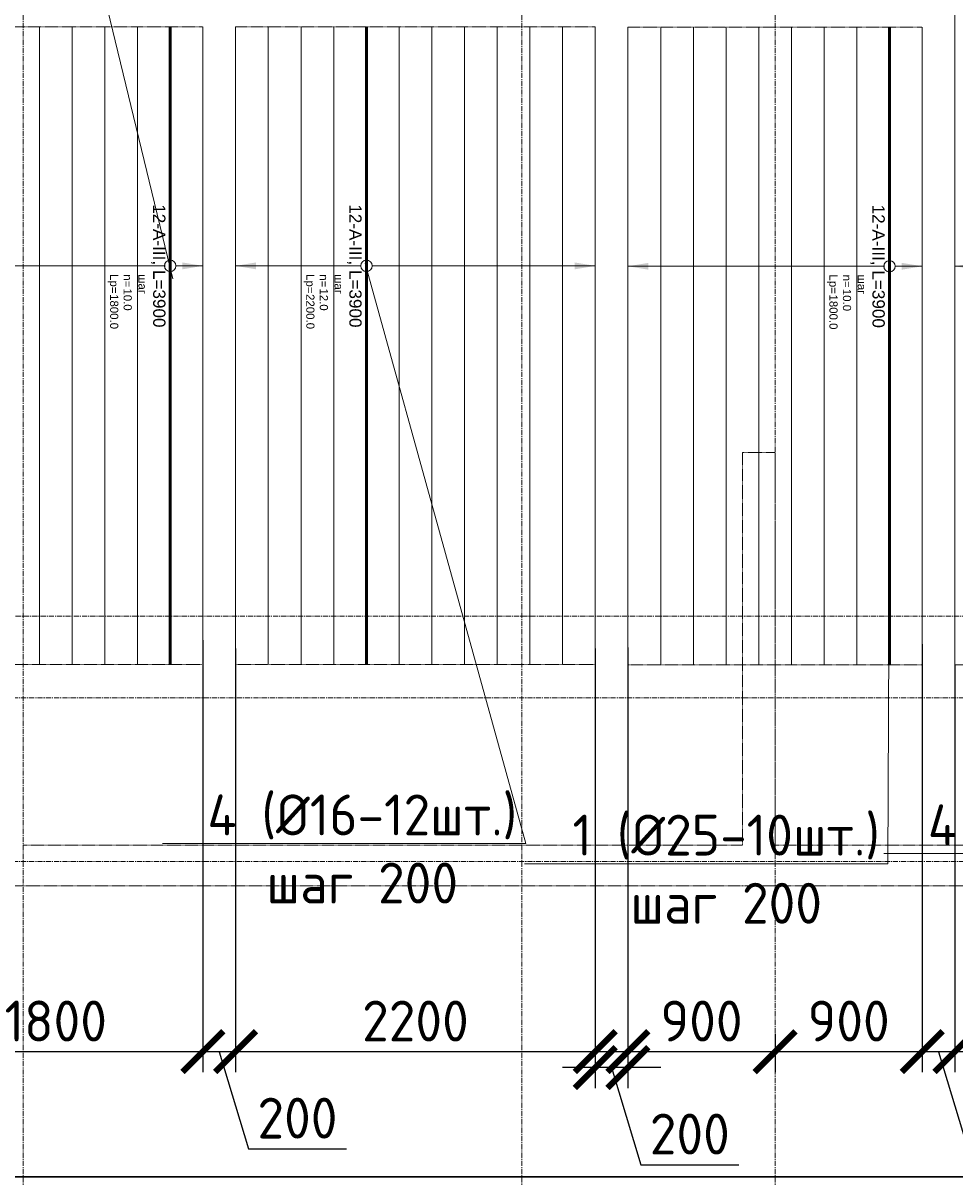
# Model space of a CAD drawing. Header units: millimetres. Extents: x -56135 to 1694203, y -446411 to -23139.
# Tile 188 of 256: x 878951 to 884651, y -130129 to -123072. Entities that reach past the tile are written whole.
import ezdxf
from ezdxf import colors
from ezdxf.entities.mleader import LeaderData, LeaderLine
from ezdxf.enums import TextEntityAlignment as Align
from ezdxf.math import Vec2, Vec3

# ---------------------------------------------------------------- set-up
doc = ezdxf.new("R2010")
doc.units = ezdxf.units.MM
doc.set_wipeout_variables(frame=1)
for name, pattern in [('01 Штриховая _4 мм_', [6, 3.5, -2.5]), ('______5', [1100, 800, -100, 100, -100]), ('GOST2.303 4', [7, 5, -2, 0]), ('осевая', [50.8, 31.75, -6.35, 6.35, -6.35])]:
    doc.linetypes.add(name, pattern=pattern)
for name, color, linetype, lineweight in [('0 Фундамент', 5, 'Continuous', 30), ('АрмСтер', 2, 'Continuous', 50), ('контур распр. стерхней', 2, 'GOST2.303 4', 20), ('Оси', 40, '______5', 18), ('подоснова', 151, 'Continuous', 5), ('РАЗМЕРЫ', 1, 'Continuous', 9), ('СТЕНЫ', 3, 'Continuous', 30)]:
    doc.layers.add(name, color=color, linetype=linetype, lineweight=lineweight)
doc.layers.add('АрмСтер_атрибуты', color=2, linetype='Continuous', lineweight=0, plot=False)
doc.layers.add('АрмСтер_невид', color=8, linetype='Continuous', lineweight=0, plot=False)
doc.styles.add('GOST-2.304_Type-B', font='GOST_Common.ttf')
doc.styles.get("Standard").update_dxf_attribs({"font": 'arial.ttf'})
doc.styles.add('Аннотативный', font='arial.ttf')
doc.dimstyles.new('СПДС', dxfattribs={"dimscale": 100, "dimtxt": 2.5, "dimasz": 2.5, "dimexe": 1.25, "dimexo": 0, "dimtad": 1, "dimdec": 0, "dimtxsty": 'GOST-2.304_Type-B', "dimblk": 'ARCHTICK', "dimcen": 2.5, "dimdle": 2, "dimadec": 0, "dimazin": 2, "dimtfac": 0.75, "dimtdec": 0, "dimtmove": 1, "dimatfit": 3, "dimfxl": 1, "dimtolj": 1, "dimarcsym": 1})

# ---------------------------------------------------------------- blocks, each defined once
blk = doc.blocks.new('оси 2.2-2.3')
at = {"layer": 'Оси', "color": 16, "linetype": 'осевая', "lineweight": 0, "transparency": 33554687}
for p, q in [((491254.9, -104267.9), (491254.9, -134893.5)), ((494304.9, -104267.9), (494304.9, -134893.5)), ((495854.9, -104267.9), (495854.9, -134893.5)), ((468653.8, -126895.4), (523707.4, -126895.4)), ((468076.3, -127395.4), (524372.9, -127395.4)), ((468076.3, -128395.4), (524372.9, -128395.4))]:
    blk.add_line(p, q, dxfattribs=at)
blk = doc.blocks.new('*U75')
at = {"layer": 'АрмСтер_невид', "ltscale": 100}
for p, q in [((-1462.5, 200), (2437.5, 200)), ((-1462.5, -200), (2437.5, -200)), ((-1462.5, -400), (2437.5, -400)), ((-1462.5, -600), (2437.5, -600)), ((-1462.5, -800), (2437.5, -800)), ((-1462.5, -1000), (2437.5, -1000)), ((-1462.5, -1200), (2437.5, -1200)), ((-1462.5, -1400), (2437.5, -1400)), ((-1462.5, -1600), (2437.5, -1600))]:
    blk.add_line(p, q, dxfattribs=at)
at = {"layer": 'РАЗМЕРЫ'}
for p, q in [((112.5, 200), (-112.5, 200)), ((112.5, -1600), (-112.5, -1600))]:
    blk.add_line(p, q, dxfattribs=at)
at = {"layer": 'РАЗМЕРЫ', "ltscale": 15}
blk.add_line((0, -1600), (0, 200), dxfattribs=at)
at = {"layer": 'РАЗМЕРЫ'}
for points in [[(0, 200), (20.9, 74.8), (-20.9, 74.8)], [(0, -1600), (20.9, -1474.8), (-20.9, -1474.8)]]:
    blk.add_solid(points, dxfattribs=at)
at = {"layer": 'АрмСтер_атрибуты', "color": 215, "ltscale": 15, "style": 'Аннотативный'}
for s, p in [('шаг', (51.4, -194.2)), ('n=', (51.4, -285.1)), ('Lр=', (50.2, -367.8))]:
    blk.add_text(s, height=50, dxfattribs=at).set_placement(p)
at = {"layer": 'АрмСтер_атрибуты', "style": 'Аннотативный', "flags": 8}
blk.add_attdef('ПОЗ', (110, 29.6), '', height=75, dxfattribs=at)
at = {"layer": 'АрмСтер_атрибуты', "color": 215, "style": 'Аннотативный'}
for tag, p, flags in [('ШАГ', (190.9, -194.2), 10), ('КОЛ', (138, -285.1), 8), ('ШИРИНА', (172.9, -367.8), 8)]:
    blk.add_attdef(tag, p, '', height=50, dxfattribs=dict(at, flags=flags))
at = {"layer": 'АрмСтер_атрибуты', "flags": 9}
for tag, p in [('МАССА', (-1033.5, -1010.5)), ('ОБОЗНАЧЕНИЕ', (-1033.5, -1124.4))]:
    blk.add_attdef(tag, p, '', height=75, dxfattribs=at)
at = {"linetype": 'Continuous', "lineweight": 0}
blk.add_wipeout([(35, 0), (28.3, 20.6), (10.8, 33.3), (-10.8, 33.3), (-28.3, 20.6), (-35, 0), (-28.3, -20.6), (-10.8, -33.3), (10.8, -33.3), (28.3, -20.6)], dxfattribs=at)
at = {"color": 0, "linetype": 'ByBlock', "lineweight": -2, "ltscale": 100}
blk.add_line((-1462.5, 0), (2437.5, 0), dxfattribs=at)
at = {"layer": 'АрмСтер_невид', "ltscale": 100}
blk.add_line((-1462.5, 0), (2437.5, 0), dxfattribs=at)
at = {"layer": 'РАЗМЕРЫ'}
blk.add_circle((0, 0), 35, dxfattribs=at)
at = {"layer": 'АрмСтер_атрибуты', "style": 'Аннотативный', "flags": 8}
blk.add_attdef('НАИМЕНОВАНИЕ', text='', height=75, dxfattribs=at).set_placement((0, -29.3), align=Align.TOP_CENTER)
blk = doc.blocks.new('_None')
blk = doc.blocks.new('*U187')
at = {"layer": 'АрмСтер_невид', "ltscale": 100}
for p, q in [((-1462.5, 1400), (2437.5, 1400)), ((-1462.5, 1200), (2437.5, 1200)), ((-1462.5, 1000), (2437.5, 1000)), ((-1462.5, 800), (2437.5, 800)), ((-1462.5, 600), (2437.5, 600)), ((-1462.5, 400), (2437.5, 400)), ((-1462.5, 200), (2437.5, 200)), ((-1462.5, -200), (2437.5, -200)), ((-1462.5, -400), (2437.5, -400)), ((-1462.5, -600), (2437.5, -600)), ((-1462.5, -800), (2437.5, -800))]:
    blk.add_line(p, q, dxfattribs=at)
at = {"layer": 'РАЗМЕРЫ'}
for p, q in [((112.5, 1400), (-112.5, 1400)), ((112.5, -800), (-112.5, -800))]:
    blk.add_line(p, q, dxfattribs=at)
at = {"layer": 'РАЗМЕРЫ', "ltscale": 15}
blk.add_line((0, -800), (0, 1400), dxfattribs=at)
at = {"layer": 'РАЗМЕРЫ'}
for points in [[(0, 1400), (20.9, 1274.8), (-20.9, 1274.8)], [(0, -800), (20.9, -674.8), (-20.9, -674.8)]]:
    blk.add_solid(points, dxfattribs=at)
at = {"layer": 'АрмСтер_атрибуты', "color": 215, "ltscale": 15, "style": 'Аннотативный'}
for s, p in [('шаг', (51.4, -194.2)), ('n=', (51.4, -285.1)), ('Lр=', (50.2, -367.8))]:
    blk.add_text(s, height=50, dxfattribs=at).set_placement(p)
at = {"layer": 'АрмСтер_атрибуты', "style": 'Аннотативный', "flags": 8}
blk.add_attdef('ПОЗ', (110, 29.6), '', height=75, dxfattribs=at)
at = {"layer": 'АрмСтер_атрибуты', "color": 215, "style": 'Аннотативный'}
for tag, p, flags in [('ШАГ', (190.9, -194.2), 10), ('КОЛ', (138, -285.1), 8), ('ШИРИНА', (172.9, -367.8), 8)]:
    blk.add_attdef(tag, p, '', height=50, dxfattribs=dict(at, flags=flags))
at = {"layer": 'АрмСтер_атрибуты', "flags": 9}
for tag, p in [('МАССА', (-1033.5, -1010.5)), ('ОБОЗНАЧЕНИЕ', (-1033.5, -1124.4))]:
    blk.add_attdef(tag, p, '', height=75, dxfattribs=at)
at = {"linetype": 'Continuous', "lineweight": 0}
blk.add_wipeout([(35, 0), (28.3, 20.6), (10.8, 33.3), (-10.8, 33.3), (-28.3, 20.6), (-35, 0), (-28.3, -20.6), (-10.8, -33.3), (10.8, -33.3), (28.3, -20.6)], dxfattribs=at)
at = {"color": 0, "linetype": 'ByBlock', "lineweight": -2, "ltscale": 100}
blk.add_line((-1462.5, 0), (2437.5, 0), dxfattribs=at)
at = {"layer": 'АрмСтер_невид', "ltscale": 100}
blk.add_line((-1462.5, 0), (2437.5, 0), dxfattribs=at)
at = {"layer": 'РАЗМЕРЫ'}
blk.add_circle((0, 0), 35, dxfattribs=at)
at = {"layer": 'АрмСтер_атрибуты', "style": 'Аннотативный', "flags": 8}
blk.add_attdef('НАИМЕНОВАНИЕ', text='', height=75, dxfattribs=at).set_placement((0, -29.3), align=Align.TOP_CENTER)
blk = doc.blocks.new('*U189')
at = {"layer": 'АрмСтер_невид', "ltscale": 100}
for p, q in [((-1962.5, 2000), (2437.5, 2000)), ((-1962.5, 1800), (2437.5, 1800)), ((-1962.5, 1600), (2437.5, 1600)), ((-1962.5, 1400), (2437.5, 1400)), ((-1962.5, 1200), (2437.5, 1200)), ((-1962.5, 1000), (2437.5, 1000)), ((-1962.5, 800), (2437.5, 800)), ((-1962.5, 600), (2437.5, 600)), ((-1962.5, 400), (2437.5, 400)), ((-1962.5, 200), (2437.5, 200)), ((-1962.5, -200), (2437.5, -200)), ((-1962.5, -400), (2437.5, -400)), ((-1962.5, -600), (2437.5, -600)), ((-1962.5, -800), (2437.5, -800))]:
    blk.add_line(p, q, dxfattribs=at)
at = {"layer": 'РАЗМЕРЫ'}
for p, q in [((112.5, 2000), (-112.5, 2000)), ((112.5, -800), (-112.5, -800))]:
    blk.add_line(p, q, dxfattribs=at)
at = {"layer": 'РАЗМЕРЫ', "ltscale": 15}
blk.add_line((0, -800), (0, 2000), dxfattribs=at)
at = {"layer": 'РАЗМЕРЫ'}
for points in [[(0, 2000), (20.9, 1874.8), (-20.9, 1874.8)], [(0, -800), (20.9, -674.8), (-20.9, -674.8)]]:
    blk.add_solid(points, dxfattribs=at)
at = {"layer": 'АрмСтер_атрибуты', "color": 215, "ltscale": 15, "style": 'Аннотативный'}
for s, p in [('шаг', (51.4, -194.2)), ('n=', (51.4, -285.1)), ('Lр=', (50.2, -367.8))]:
    blk.add_text(s, height=50, dxfattribs=at).set_placement(p)
at = {"layer": 'АрмСтер_атрибуты', "style": 'Аннотативный', "flags": 8}
blk.add_attdef('ПОЗ', (110, 29.6), '', height=75, dxfattribs=at)
at = {"layer": 'АрмСтер_атрибуты', "color": 215, "style": 'Аннотативный'}
for tag, p, flags in [('ШАГ', (190.9, -194.2), 10), ('КОЛ', (138, -285.1), 8), ('ШИРИНА', (172.9, -367.8), 8)]:
    blk.add_attdef(tag, p, '', height=50, dxfattribs=dict(at, flags=flags))
at = {"layer": 'АрмСтер_атрибуты', "flags": 9}
for tag, p in [('МАССА', (-1033.5, -1010.5)), ('ОБОЗНАЧЕНИЕ', (-1033.5, -1124.4))]:
    blk.add_attdef(tag, p, '', height=75, dxfattribs=at)
at = {"linetype": 'Continuous', "lineweight": 0}
blk.add_wipeout([(35, 0), (28.3, 20.6), (10.8, 33.3), (-10.8, 33.3), (-28.3, 20.6), (-35, 0), (-28.3, -20.6), (-10.8, -33.3), (10.8, -33.3), (28.3, -20.6)], dxfattribs=at)
at = {"color": 0, "linetype": 'ByBlock', "lineweight": -2, "ltscale": 100}
blk.add_line((-1962.5, 0), (2437.5, 0), dxfattribs=at)
at = {"layer": 'АрмСтер_невид', "ltscale": 100}
blk.add_line((-1962.5, 0), (2437.5, 0), dxfattribs=at)
at = {"layer": 'РАЗМЕРЫ'}
blk.add_circle((0, 0), 35, dxfattribs=at)
at = {"layer": 'АрмСтер_атрибуты', "style": 'Аннотативный', "flags": 8}
blk.add_attdef('НАИМЕНОВАНИЕ', text='', height=75, dxfattribs=at).set_placement((0, -29.3), align=Align.TOP_CENTER)
blk = doc.blocks.new('_ArchTick')
at = {"color": 0, "linetype": 'ByBlock', "const_width": 0.15}
blk.add_lwpolyline([(-0.5, -0.5), (0.5, 0.5)], dxfattribs=at)
blk = doc.blocks.new('*D214')
at = {"layer": 'DEFPOINTS', "color": 0, "transparency": 16777216}
for p in [(884651.4, -126996.7), (887451.4, -126996.7), (884651.4, -129363.1)]:
    blk.add_point(p, dxfattribs=at)
at = {"layer": 'РАЗМЕРЫ', "color": 0, "lineweight": -2, "transparency": 16777216}
for p, q in [((884651.4, -126996.7), (884651.4, -129488.1)), ((887451.4, -126996.7), (887451.4, -129488.1)), ((887651.4, -129363.1), (884451.4, -129363.1))]:
    blk.add_line(p, q, dxfattribs=at)
at = {"layer": 'РАЗМЕРЫ', "color": 0, "lineweight": -2, "transparency": 16777216, "xscale": 250, "yscale": 250, "zscale": 250, "rotation": 180}
blk.add_blockref('_ArchTick', (884651.4, -129363.1), dxfattribs=at)
at = {"layer": 'РАЗМЕРЫ', "color": 0, "lineweight": -2, "transparency": 16777216, "xscale": 250, "yscale": 250, "zscale": 250}
blk.add_blockref('_ArchTick', (887451.4, -129363.1), dxfattribs=at)
at = {"layer": 'РАЗМЕРЫ', "color": 0, "transparency": 16777216, "insert": (886051.4, -129175.6), "char_height": 250, "attachment_point": 5, "style": 'GOST-2.304_Type-B'}
blk.add_mtext('\\A1;2800', dxfattribs=at)
blk = doc.blocks.new('*D216')
at = {"layer": 'DEFPOINTS', "color": 0, "transparency": 16777216}
for p in [(884451.4, -126871.3), (884651.4, -128879.2), (884451.4, -129363.1)]:
    blk.add_point(p, dxfattribs=at)
at = {"layer": 'РАЗМЕРЫ', "color": 0, "lineweight": -2, "transparency": 16777216}
for p, q in [((884451.4, -126871.3), (884451.4, -129488.1)), ((884651.4, -128879.2), (884651.4, -129488.1)), ((884851.4, -129363.1), (884251.4, -129363.1)), ((884551.4, -129363.1), (884729.5, -129956.9)), ((884729.5, -129956.9), (885329.5, -129956.9))]:
    blk.add_line(p, q, dxfattribs=at)
at = {"layer": 'РАЗМЕРЫ', "color": 0, "lineweight": -2, "transparency": 16777216, "xscale": 250, "yscale": 250, "zscale": 250, "rotation": 180}
blk.add_blockref('_ArchTick', (884451.4, -129363.1), dxfattribs=at)
at = {"layer": 'РАЗМЕРЫ', "color": 0, "lineweight": -2, "transparency": 16777216, "xscale": 250, "yscale": 250, "zscale": 250}
blk.add_blockref('_ArchTick', (884651.4, -129363.1), dxfattribs=at)
at = {"layer": 'РАЗМЕРЫ', "color": 0, "transparency": 16777216, "insert": (885029.5, -129769.4), "char_height": 250, "attachment_point": 5, "style": 'GOST-2.304_Type-B'}
blk.add_mtext('\\A1;200', dxfattribs=at)
blk = doc.blocks.new('*D217')
at = {"layer": 'DEFPOINTS', "color": 0, "transparency": 16777216}
for p in [(884451.4, -129155.2), (883551.3, -129253.6), (883551.3, -129363.1)]:
    blk.add_point(p, dxfattribs=at)
at = {"layer": 'РАЗМЕРЫ', "color": 0, "lineweight": -2, "transparency": 16777216}
for p, q in [((884451.4, -129155.2), (884451.4, -129488.1)), ((883551.3, -129253.6), (883551.3, -129488.1)), ((884651.4, -129363.1), (883351.3, -129363.1))]:
    blk.add_line(p, q, dxfattribs=at)
at = {"layer": 'РАЗМЕРЫ', "color": 0, "lineweight": -2, "transparency": 16777216, "xscale": 250, "yscale": 250, "zscale": 250, "rotation": 180}
blk.add_blockref('_ArchTick', (883551.3, -129363.1), dxfattribs=at)
at = {"layer": 'РАЗМЕРЫ', "color": 0, "lineweight": -2, "transparency": 16777216, "xscale": 250, "yscale": 250, "zscale": 250}
blk.add_blockref('_ArchTick', (884451.4, -129363.1), dxfattribs=at)
at = {"layer": 'РАЗМЕРЫ', "color": 0, "transparency": 16777216, "insert": (884001.3, -129175.6), "char_height": 250, "attachment_point": 5, "style": 'GOST-2.304_Type-B'}
blk.add_mtext('\\A1;900', dxfattribs=at)
blk = doc.blocks.new('*D218')
at = {"layer": 'DEFPOINTS', "color": 0, "transparency": 16777216}
for p in [(882651.4, -126891.4), (883551.3, -129253.6), (882651.4, -129363.1)]:
    blk.add_point(p, dxfattribs=at)
at = {"layer": 'РАЗМЕРЫ', "color": 0, "lineweight": -2, "transparency": 16777216}
for p, q in [((882651.4, -126891.4), (882651.4, -129488.1)), ((883551.3, -129253.6), (883551.3, -129488.1)), ((883751.3, -129363.1), (882451.4, -129363.1))]:
    blk.add_line(p, q, dxfattribs=at)
at = {"layer": 'РАЗМЕРЫ', "color": 0, "lineweight": -2, "transparency": 16777216, "xscale": 250, "yscale": 250, "zscale": 250, "rotation": 180}
blk.add_blockref('_ArchTick', (882651.4, -129363.1), dxfattribs=at)
at = {"layer": 'РАЗМЕРЫ', "color": 0, "lineweight": -2, "transparency": 16777216, "xscale": 250, "yscale": 250, "zscale": 250}
blk.add_blockref('_ArchTick', (883551.3, -129363.1), dxfattribs=at)
at = {"layer": 'РАЗМЕРЫ', "color": 0, "transparency": 16777216, "insert": (883101.3, -129175.6), "char_height": 250, "attachment_point": 5, "style": 'GOST-2.304_Type-B'}
blk.add_mtext('\\A1;900', dxfattribs=at)
blk = doc.blocks.new('*D219')
at = {"layer": 'DEFPOINTS', "color": 0, "transparency": 16777216}
for p in [(882651.4, -126891.4), (882451.4, -126994.2), (882451.4, -129460.6)]:
    blk.add_point(p, dxfattribs=at)
at = {"layer": 'РАЗМЕРЫ', "color": 0, "lineweight": -2, "transparency": 16777216}
for p, q in [((882651.4, -126891.4), (882651.4, -129585.6)), ((882451.4, -126994.2), (882451.4, -129585.6)), ((882851.4, -129460.6), (882251.4, -129460.6)), ((882551.4, -129460.6), (882729.5, -130054.4)), ((882729.5, -130054.4), (883329.5, -130054.4))]:
    blk.add_line(p, q, dxfattribs=at)
at = {"layer": 'РАЗМЕРЫ', "color": 0, "lineweight": -2, "transparency": 16777216, "xscale": 250, "yscale": 250, "zscale": 250, "rotation": 180}
blk.add_blockref('_ArchTick', (882451.4, -129460.6), dxfattribs=at)
at = {"layer": 'РАЗМЕРЫ', "color": 0, "lineweight": -2, "transparency": 16777216, "xscale": 250, "yscale": 250, "zscale": 250}
blk.add_blockref('_ArchTick', (882651.4, -129460.6), dxfattribs=at)
at = {"layer": 'РАЗМЕРЫ', "color": 0, "transparency": 16777216, "insert": (883029.5, -129866.9), "char_height": 250, "attachment_point": 5, "style": 'GOST-2.304_Type-B'}
blk.add_mtext('\\A1;200', dxfattribs=at)
blk = doc.blocks.new('*D220')
at = {"layer": 'DEFPOINTS', "color": 0, "transparency": 16777216}
for p in [(880251.4, -126896.7), (882451.4, -126896.7), (880251.4, -129363.1)]:
    blk.add_point(p, dxfattribs=at)
at = {"layer": 'РАЗМЕРЫ', "color": 0, "lineweight": -2, "transparency": 16777216}
for p, q in [((880251.4, -126896.7), (880251.4, -129488.1)), ((882451.4, -126896.7), (882451.4, -129488.1)), ((882651.4, -129363.1), (880051.4, -129363.1))]:
    blk.add_line(p, q, dxfattribs=at)
at = {"layer": 'РАЗМЕРЫ', "color": 0, "lineweight": -2, "transparency": 16777216, "xscale": 250, "yscale": 250, "zscale": 250, "rotation": 180}
blk.add_blockref('_ArchTick', (880251.4, -129363.1), dxfattribs=at)
at = {"layer": 'РАЗМЕРЫ', "color": 0, "lineweight": -2, "transparency": 16777216, "xscale": 250, "yscale": 250, "zscale": 250}
blk.add_blockref('_ArchTick', (882451.4, -129363.1), dxfattribs=at)
at = {"layer": 'РАЗМЕРЫ', "color": 0, "transparency": 16777216, "insert": (881351.4, -129175.6), "char_height": 250, "attachment_point": 5, "style": 'GOST-2.304_Type-B'}
blk.add_mtext('\\A1;2200', dxfattribs=at)
blk = doc.blocks.new('*D237')
at = {"layer": 'DEFPOINTS', "color": 0, "transparency": 16777216}
for p in [(880051.4, -126847), (880251.4, -126896.7), (880051.4, -129363.1)]:
    blk.add_point(p, dxfattribs=at)
at = {"layer": 'РАЗМЕРЫ', "color": 0, "lineweight": -2, "transparency": 16777216}
for p, q in [((880051.4, -126847), (880051.4, -129488.1)), ((880251.4, -126896.7), (880251.4, -129488.1)), ((880451.4, -129363.1), (879851.4, -129363.1)), ((880151.4, -129363.1), (880329.5, -129956.9)), ((880329.5, -129956.9), (880929.5, -129956.9))]:
    blk.add_line(p, q, dxfattribs=at)
at = {"layer": 'РАЗМЕРЫ', "color": 0, "lineweight": -2, "transparency": 16777216, "xscale": 250, "yscale": 250, "zscale": 250, "rotation": 180}
blk.add_blockref('_ArchTick', (880051.4, -129363.1), dxfattribs=at)
at = {"layer": 'РАЗМЕРЫ', "color": 0, "lineweight": -2, "transparency": 16777216, "xscale": 250, "yscale": 250, "zscale": 250}
blk.add_blockref('_ArchTick', (880251.4, -129363.1), dxfattribs=at)
at = {"layer": 'РАЗМЕРЫ', "color": 0, "transparency": 16777216, "insert": (880629.5, -129769.4), "char_height": 250, "attachment_point": 5, "style": 'GOST-2.304_Type-B'}
blk.add_mtext('\\A1;200', dxfattribs=at)
blk = doc.blocks.new('*D238')
at = {"layer": 'DEFPOINTS', "color": 0, "transparency": 16777216}
for p in [(880051.4, -126847), (878251.4, -126994.2), (878251.4, -129363.1)]:
    blk.add_point(p, dxfattribs=at)
at = {"layer": 'РАЗМЕРЫ', "color": 0, "lineweight": -2, "transparency": 16777216}
for p, q in [((880051.4, -126847), (880051.4, -129488.1)), ((878251.4, -126994.2), (878251.4, -129488.1)), ((880251.4, -129363.1), (878051.4, -129363.1))]:
    blk.add_line(p, q, dxfattribs=at)
at = {"layer": 'РАЗМЕРЫ', "color": 0, "lineweight": -2, "transparency": 16777216, "xscale": 250, "yscale": 250, "zscale": 250, "rotation": 180}
blk.add_blockref('_ArchTick', (878251.4, -129363.1), dxfattribs=at)
at = {"layer": 'РАЗМЕРЫ', "color": 0, "lineweight": -2, "transparency": 16777216, "xscale": 250, "yscale": 250, "zscale": 250}
blk.add_blockref('_ArchTick', (880051.4, -129363.1), dxfattribs=at)
at = {"layer": 'РАЗМЕРЫ', "color": 0, "transparency": 16777216, "insert": (879151.4, -129175.6), "char_height": 250, "attachment_point": 5, "style": 'GOST-2.304_Type-B'}
blk.add_mtext('\\A1;1800', dxfattribs=at)
blk = doc.blocks.new('стены  тп')
at = {"layer": 'СТЕНЫ', "color": 251, "linetype": '01 Штриховая _4 мм_', "lineweight": 0, "true_color": 0x636466}
for p, q in [((564112.3, -336025.7, 3100), (563912.3, -336025.7, 3100)), ((563912.3, -336025.7, 3100), (563912.3, -336145.7, 3100)), ((564112.3, -336145.7, 3100), (564112.3, -336025.7, 3100)), ((563912.3, -336145.7, 3100), (563912.3, -338425.7, 3100)), ((564112.3, -338425.7, 3100), (564112.3, -336145.7, 3100)), ((560912.3, -338425.7, 3100), (559512.3, -338425.7, 3100)), ((561032.3, -338425.7, 3100), (560912.3, -338425.7, 3100)), ((562432.3, -338425.7, 3100), (561032.3, -338425.7, 3100)), ((562552.3, -338425.7, 3100), (562432.3, -338425.7, 3100)), ((563912.3, -338425.7, 3100), (562552.3, -338425.7, 3100)), ((565812.3, -338425.7, 3100), (564112.3, -338425.7, 3100)), ((552312.3, -338675.7, 3100), (561812.3, -338675.7, 3100)), ((561812.3, -338675.7, 3100), (562062.3, -338675.7, 3100)), ((562062.3, -338675.7, 3100), (563912.3, -338675.7, 3100)), ((563912.3, -338675.7, 3100), (564162.3, -338675.7, 3100)), ((564162.3, -338675.7, 3100), (589512.3, -338675.7, 3100))]:
    blk.add_line(p, q, dxfattribs=at)

msp = doc.modelspace()

# ---------------------------------------------------------------- linework, layer by layer
at = {"layer": '0 Фундамент'}
msp.add_lwpolyline([(861851, -105949.2), (861851, -130129.2), (869201, -130129.2), (869201, -130129.2), (881701, -130129.2), (881701, -130129.2), (884051, -130129.2), (884051, -130129.2), (909501, -130129.2), (909501, -126049.2), (910981, -126049.2), (910981, -117449.2), (909501, -117449.2), (909501, -105949.2), (861851, -105949.2)], dxfattribs=at)
at = {"layer": 'контур распр. стерхней', "linetype": '01 Штриховая _4 мм_'}
for points in [[(884651.4, -126996.7), (884651.4, -122596.7), (887451.4, -122596.7), (887451.4, -126996.7)], [(878251.4, -126994.2), (878251.4, -123094.1), (880051.4, -123094.2), (880051.4, -126994.2)], [(880251.4, -126994.2), (880251.4, -123094.2), (882451.4, -123094.2), (882451.4, -126994.2)], [(882651.4, -126996.7), (882651.4, -123096.6), (884451.4, -123096.7), (884451.4, -126996.7)]]:
    msp.add_lwpolyline(points, close=True, dxfattribs=at)

# ---------------------------------------------------------------- block references
at = {"layer": 'РАЗМЕРЫ', "color": 1}
msp.add_blockref('оси 2.2-2.3', (387696.3, 196.2), dxfattribs=at)

# ---------------------------------------------------------------- dimensions: what is measured, and where the dimension line sits
dim = msp.add_linear_dim(base=(883551.3, -129363.1), p1=(884451.4, -129155.2), p2=(883551.3, -129253.6), dimstyle='СПДС', dxfattribs=at)
dim.commit()
dim.dimension.update_dxf_attribs({"geometry": '*D217', "text_midpoint": (884001.3, -129175.6)})

# ---------------------------------------------------------------- next in the draw order: block references
at = {"layer": 'АрмСтер', "ltscale": 15}
ref = msp.add_blockref('*U189', (885451.4, -124559.2), dxfattribs=dict(at, rotation=270))
ref.add_attrib('НАИМЕНОВАНИЕ', '12-A-III, L=4400', dxfattribs={"layer": 'АрмСтер_атрибуты', "height": 75, "rotation": 270, "style": 'Аннотативный', "flags": 8}).set_placement((885422, -124559.2), align=Align.TOP_CENTER)
ref.add_attrib('КОЛ', '15.0', (885166.2, -124697.2), dxfattribs={"layer": 'АрмСтер_атрибуты', "color": 215, "height": 50, "rotation": 270, "style": 'Аннотативный', "flags": 8})
ref.add_attrib('ШИРИНА', '2800.0', (885083.6, -124732), dxfattribs={"layer": 'АрмСтер_атрибуты', "color": 215, "height": 50, "rotation": 270, "style": 'Аннотативный', "flags": 8})
ref = msp.add_blockref('*U75', (879851.4, -124556.7), dxfattribs=dict(at, rotation=270))
ref.add_attrib('НАИМЕНОВАНИЕ', '12-A-III, L=3900', dxfattribs={"layer": 'АрмСтер_атрибуты', "height": 75, "rotation": 270, "style": 'Аннотативный', "flags": 8}).set_placement((879822, -124556.7), align=Align.TOP_CENTER)
ref.add_attrib('КОЛ', '10.0', (879566.2, -124694.7), dxfattribs={"layer": 'АрмСтер_атрибуты', "color": 215, "height": 50, "rotation": 270, "style": 'Аннотативный', "flags": 8})
ref.add_attrib('ШИРИНА', '1800.0', (879483.6, -124729.5), dxfattribs={"layer": 'АрмСтер_атрибуты', "color": 215, "height": 50, "rotation": 270, "style": 'Аннотативный', "flags": 8})
ref = msp.add_blockref('*U75', (884251.4, -124559.2), dxfattribs=dict(at, rotation=270))
ref.add_attrib('НАИМЕНОВАНИЕ', '12-A-III, L=3900', dxfattribs={"layer": 'АрмСтер_атрибуты', "height": 75, "rotation": 270, "style": 'Аннотативный', "flags": 8}).set_placement((884222, -124559.2), align=Align.TOP_CENTER)
ref.add_attrib('КОЛ', '10.0', (883966.2, -124697.2), dxfattribs={"layer": 'АрмСтер_атрибуты', "color": 215, "height": 50, "rotation": 270, "style": 'Аннотативный', "flags": 8})
ref.add_attrib('ШИРИНА', '1800.0', (883883.6, -124732), dxfattribs={"layer": 'АрмСтер_атрибуты', "color": 215, "height": 50, "rotation": 270, "style": 'Аннотативный', "flags": 8})

# ---------------------------------------------------------------- next in the draw order: dimensions: what is measured, and where the dimension line sits
at = {"layer": 'РАЗМЕРЫ', "color": 1}
for base, p1, p2, picture, middle in [((884451.4, -129363.1), (884651.4, -128879.2), (884451.4, -126871.3), '*D216', (884792, -129769.4)), ((884651.4, -129363.1), (887451.4, -126996.7), (884651.4, -126996.7), '*D214', (886051.4, -129175.6))]:
    dim = msp.add_linear_dim(base=base, p1=p1, p2=p2, dimstyle='СПДС', dxfattribs=at)
    dim.commit()
    dim.dimension.update_dxf_attribs({"geometry": picture, "text_midpoint": middle})

# ---------------------------------------------------------------- next in the draw order: leaders
at = {"layer": 'подоснова', "color": 2, "ltscale": 0.3}
ml = msp.add_multileader_mtext('Standard', dxfattribs=at)
ml.set_content('1 (%%C25-10шт.)\\Pшаг 200', color=2, style='GOST-2.304_Type-B')
ml.set_leader_properties(color=256, linetype='ByLayer', lineweight=15)
ml.set_arrow_properties(name='NONE')
ml.build(insert=Vec2(0, 0))
ml.multileader.update_dxf_attribs({"text_left_attachment_type": 6, "text_right_attachment_type": 6, "dogleg_length": 0.1, "arrow_head_size": 18})
ctx = ml.context
ctx.base_point, ctx.char_height, ctx.arrow_head_size, ctx.landing_gap_size, ctx.plane_origin = Vec3(877322.8, -122284.7), 250, 18, 20, Vec3(871409.9, -122285)
ctx.left_attachment, ctx.right_attachment, ctx.text_align_type = 6, 6, 1
notes = []
notes.append((ctx, [(1, (1, 1, 0), (879298.5, -122284.7), (-1, 0), 0.1, [(0, [(879866.7, -124635.5)], 0, [])])]))
ctx.mtext.insert, ctx.mtext.alignment, ctx.mtext.flow_direction = Vec3(878310.6, -121984.7), 2, 5
ml = msp.add_multileader_mtext('Standard', dxfattribs=at)
ml.set_content('1 (%%C25-10шт.)\\Pшаг 200', color=2, style='GOST-2.304_Type-B')
ml.set_leader_properties(color=256, linetype='ByLayer', lineweight=15)
ml.set_arrow_properties(name='NONE')
ml.build(insert=Vec2(0, 0))
ml.multileader.update_dxf_attribs({"text_left_attachment_type": 6, "text_right_attachment_type": 6, "dogleg_length": 0.1, "arrow_head_size": 18})
ctx = ml.context
ctx.base_point, ctx.char_height, ctx.arrow_head_size, ctx.landing_gap_size, ctx.plane_origin = Vec3(882264.6, -128213.4), 250, 18, 20, Vec3(875799.6, -122253.4)
ctx.left_attachment, ctx.right_attachment, ctx.text_align_type = 6, 6, 1
notes.append((ctx, [(1, (1, 1, 0), (884240.3, -128213.4), (-1, 0), 0.1, [(0, [(884256.5, -124603.9)], 0, [])])]))
ctx.mtext.insert, ctx.mtext.alignment, ctx.mtext.flow_direction = Vec3(883252.4, -127913.4), 2, 5
ml = msp.add_multileader_mtext('Standard', dxfattribs=at)
ml.set_content('4 (%%C16-15шт.)\\Pшаг 200', color=2, style='GOST-2.304_Type-B')
ml.set_leader_properties(color=256, linetype='ByLayer', lineweight=15)
ml.set_arrow_properties(name='NONE')
ml.build(insert=Vec2(0, 0))
ml.multileader.update_dxf_attribs({"text_left_attachment_type": 6, "text_right_attachment_type": 6, "dogleg_length": 0.1, "arrow_head_size": 18})
ctx = ml.context
ctx.base_point, ctx.char_height, ctx.arrow_head_size, ctx.landing_gap_size, ctx.plane_origin = Vec3(884438.6, -128150.8), 250, 18, 20, Vec3(876999.6, -122253.4)
ctx.left_attachment, ctx.right_attachment, ctx.text_align_type = 6, 6, 1
notes.append((ctx, [(1, (1, 1, 0), (886439.3, -128150.8), (-1, 0), 0.1, [(0, [(885456.5, -124603.9)], 0, [])])]))
ctx.mtext.insert, ctx.mtext.alignment, ctx.mtext.flow_direction = Vec3(885438.9, -127850.8), 2, 5
for ctx, leaders in notes:
    for number, flags, end, landing, length, lines in leaders:
        leader = LeaderData()
        leader.index, (leader.has_last_leader_line, leader.has_dogleg_vector, leader.attachment_direction) = number, flags
        leader.last_leader_point, leader.dogleg_vector, leader.dogleg_length = Vec3(end), Vec3(landing), length
        for number, points, colour, breaks in lines:
            line = LeaderLine()
            line.index, line.vertices, line.color, line.breaks = number, Vec3.list(points), colors.encode_raw_color(colour), breaks
            leader.lines.append(line)
        ctx.leaders.append(leader)

# ---------------------------------------------------------------- next in the draw order: block references
at = {"layer": 'АрмСтер', "ltscale": 15}
ref = msp.add_blockref('*U187', (881051.4, -124556.7), dxfattribs=dict(at, rotation=270))
ref.add_attrib('НАИМЕНОВАНИЕ', '12-A-III, L=3900', dxfattribs={"layer": 'АрмСтер_атрибуты', "height": 75, "rotation": 270, "style": 'Аннотативный', "flags": 8}).set_placement((881022, -124556.7), align=Align.TOP_CENTER)
ref.add_attrib('КОЛ', '12.0', (880766.2, -124694.7), dxfattribs={"layer": 'АрмСтер_атрибуты', "color": 215, "height": 50, "rotation": 270, "style": 'Аннотативный', "flags": 8})
ref.add_attrib('ШИРИНА', '2200.0', (880683.6, -124729.5), dxfattribs={"layer": 'АрмСтер_атрибуты', "color": 215, "height": 50, "rotation": 270, "style": 'Аннотативный', "flags": 8})

# ---------------------------------------------------------------- next in the draw order: block references
at = {"layer": 'РАЗМЕРЫ'}
msp.add_blockref('стены  тп', (319438.9, 210326.6, -3100), dxfattribs=at)

# ---------------------------------------------------------------- next in the draw order: dimensions: what is measured, and where the dimension line sits
at = {"layer": 'РАЗМЕРЫ', "color": 1}
for base, p1, p2, picture, middle in [((878251.4, -129363.1), (880051.4, -126847), (878251.4, -126994.2), '*D238', (879151.4, -129175.6)), ((880051.4, -129363.1), (880251.4, -126896.7), (880051.4, -126847), '*D237', (880392, -129769.4)), ((882451.4, -129460.6), (882651.4, -126891.4), (882451.4, -126994.2), '*D219', (882792, -129866.9)), ((882651.4, -129363.1), (883551.3, -129253.6), (882651.4, -126891.4), '*D218', (883101.3, -129175.6)), ((880251.4, -129363.1), (882451.4, -126896.7), (880251.4, -126896.7), '*D220', (881351.4, -129175.6))]:
    dim = msp.add_linear_dim(base=base, p1=p1, p2=p2, dimstyle='СПДС', dxfattribs=at)
    dim.commit()
    dim.dimension.update_dxf_attribs({"geometry": picture, "text_midpoint": middle})

# ---------------------------------------------------------------- next in the draw order: leaders
at = {"layer": 'подоснова', "color": 2, "ltscale": 0.3}
ml = msp.add_multileader_mtext('Standard', dxfattribs=at)
ml.set_content('4 (%%C16-12шт.)\\Pшаг 200', color=2, style='GOST-2.304_Type-B')
ml.set_leader_properties(color=256, linetype='ByLayer', lineweight=15)
ml.set_arrow_properties(name='NONE')
ml.build(insert=Vec2(0, 0))
ml.multileader.update_dxf_attribs({"text_left_attachment_type": 6, "text_right_attachment_type": 6, "dogleg_length": 0.1, "arrow_head_size": 18})
ctx = ml.context
ctx.base_point, ctx.char_height, ctx.arrow_head_size, ctx.landing_gap_size, ctx.plane_origin = Vec3(880025.9, -128089.9), 250, 18, 20, Vec3(872586.9, -122192.5)
ctx.left_attachment, ctx.right_attachment, ctx.text_align_type = 6, 6, 1
notes = []
notes.append((ctx, [(1, (1, 1, 0), (882026.6, -128089.9), (-1, 0), 0.1, [(0, [(881043.7, -124543)], 0, [])])]))
ctx.mtext.insert, ctx.mtext.alignment, ctx.mtext.flow_direction = Vec3(881026.2, -127789.9), 2, 5
for ctx, leaders in notes:
    for number, flags, end, landing, length, lines in leaders:
        leader = LeaderData()
        leader.index, (leader.has_last_leader_line, leader.has_dogleg_vector, leader.attachment_direction) = number, flags
        leader.last_leader_point, leader.dogleg_vector, leader.dogleg_length = Vec3(end), Vec3(landing), length
        for number, points, colour, breaks in lines:
            line = LeaderLine()
            line.index, line.vertices, line.color, line.breaks = number, Vec3.list(points), colors.encode_raw_color(colour), breaks
            leader.lines.append(line)
        ctx.leaders.append(leader)

doc.saveas('drawing.dxf')
